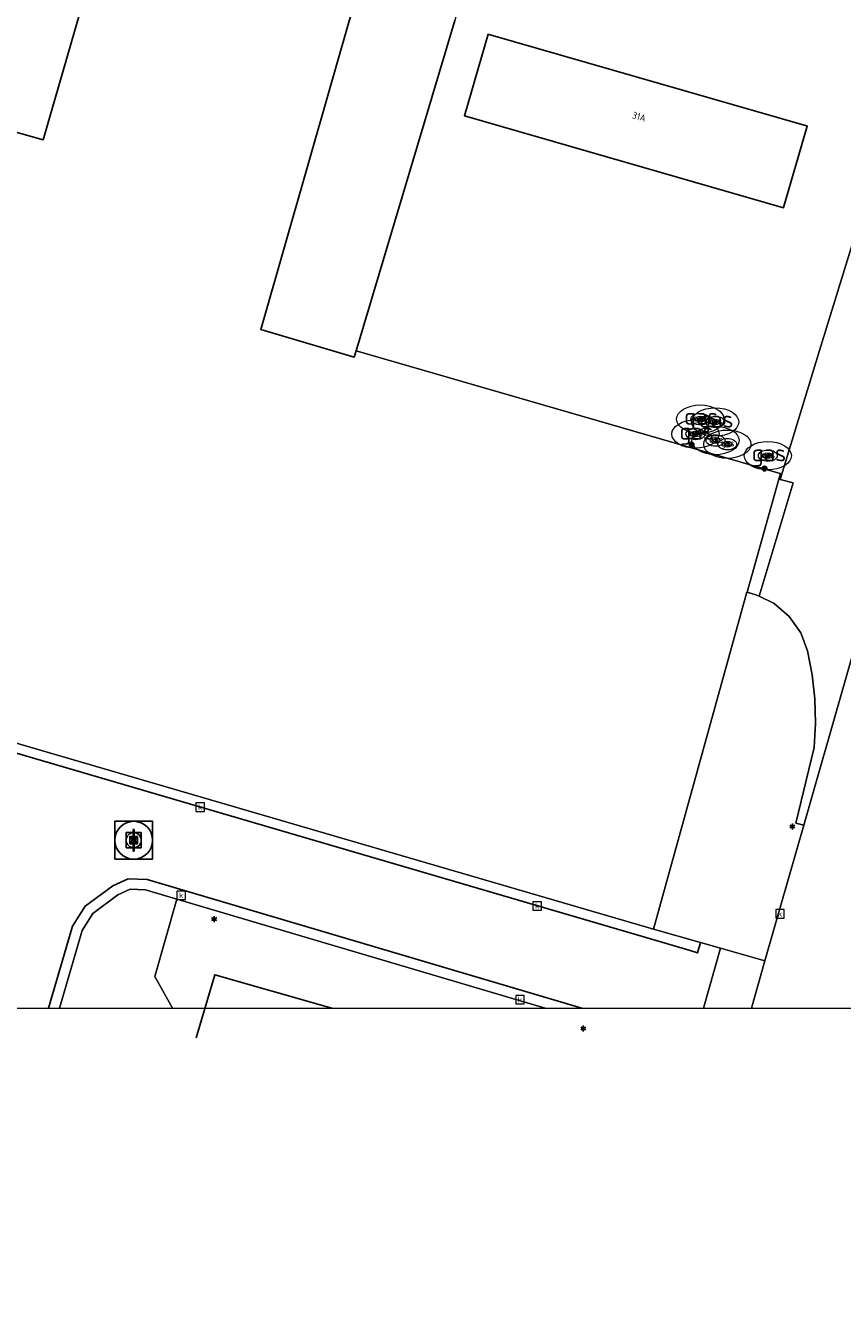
# Model space of a CAD drawing. Header units: metres. Extents: x 197147 to 199131, y 355511 to 356703.
# Tile 200 of 225: x 198821 to 198864, y 355835 to 355902. Entities that reach past the tile are written whole.
import ezdxf
from ezdxf.enums import TextEntityAlignment as Align

# ---------------------------------------------------------------- set-up
doc = ezdxf.new("R2010")
doc.units = ezdxf.units.M
for name, color, linetype, lineweight in [('B-WE-GR-BEPLANTING_CULTUUR_HEESTERS-G', 252, 'Continuous', 18), ('B-WE-KL-ET_LS_OV_LICHTMAST-S', 252, 'Continuous', 25), ('B-WE-KL-GAS_PUT-S', 252, 'Continuous', 25), ('B-WE-KL-GAS_PUT-S @ 0.05', 252, 'Continuous', 25), ('B-WE-KL-GAS_PUT-S @ 0.1', 252, 'Continuous', 25), ('B-WE-KL-GAS_PUT-S @ 0.2', 252, 'Continuous', 25), ('B-WE-KL-GAS_PUT-S @ 0.5 (1)', 252, 'Continuous', 25), ('B-WE-KL-GAS_PUT-S @ 0.5 (2)', 252, 'Continuous', 25), ('B-WE-OG-HULPLIJN-G', 252, 'Continuous', 18), ('B-WE-OG-TERREIN_ERF-G', 252, 'Continuous', 18), ('B-WE-RI-GWA_KOLK-S', 252, 'Continuous', 25), ('B-WE-RI-GWA_RIOOLPUT-S', 252, 'Continuous', 25), ('B-WE-RI-GWA_RIOOLPUT-S @ 0.05', 252, 'Continuous', 25), ('B-WE-RI-GWA_RIOOLPUT-S @ 0.1', 252, 'Continuous', 25), ('B-WE-RI-GWA_RIOOLPUT-S @ 0.2', 252, 'Continuous', 25), ('B-WE-RI-GWA_RIOOLPUT-S @ 0.5 (1)', 252, 'Continuous', 25), ('B-WE-RI-GWA_RIOOLPUT-S @ 0.5 (2)', 252, 'Continuous', 25), ('B-WE-VH-VERHARDING_ASFALT-G', 252, 'Continuous', 18), ('B-WE-VH-VERHARDING_BETONSTRAATSTEEN-G', 252, 'Continuous', 18), ('B-WE-VH-VERHARDING_OPEN-G', 252, 'Continuous', 18), ('B-WE-VH-VERHARDING_TEGEL-G', 252, 'Continuous', 18), ('X-XX-AL-ALGEMEEN-S', 7, 'Continuous', 25), ('X-XX-AL-ALGEMEEN-S @ 0.05', 7, 'Continuous', 25), ('X-XX-AL-ALGEMEEN-S @ 0.1', 7, 'Continuous', 25), ('X-XX-AL-ALGEMEEN-S @ 0.2', 7, 'Continuous', 25), ('X-XX-AL-ALGEMEEN-S @ 0.5 (1)', 7, 'Continuous', 25), ('X-XX-AL-ALGEMEEN-S @ 0.5 (2)', 7, 'Continuous', 25)]:
    doc.layers.add(name, color=color, linetype=linetype, lineweight=lineweight)
for name, color, linetype in [('B-WE-IE-TERREINAFSCHEIDING_KUNSTMATIG_HEKWERK-G', 252, 'IE-TERREINAFSCHEIDING-KUNSTMATIG'), ('B-WE-OG-BEBOUWING-GV', 252, 'Continuous'), ('B-WE-OG-BEBOUWING_HUISNUMMER-T18', 252, 'Continuous'), ('B-WE-VH-GOOT-G', 253, 'Continuous')]:
    doc.layers.add(name, color=color, linetype=linetype)
doc.styles.add('NLCS-ISO', font='NLCS-ISO.ttf')
doc.styles.add('NLCS-ISO-ANNOTATIEF-T18', font='NLCS-ISO.ttf', dxfattribs={"height": 1.8})
doc.styles.add('NLCS-ISO-M-T18', font='NLCS-ISO.ttf', dxfattribs={"height": 1.8})
doc.linetypes.add('IE-TERREINAFSCHEIDING-KUNSTMATIG', pattern='A,4,[82,NLCS.SHX,S=0.75,R=90,X=0,Y=0],4,-2', length=10)

# ---------------------------------------------------------------- blocks, each defined once
blk = doc.blocks.new('SIE-WEG_AFVALBAK_TYPE_01')
for radius in [0.25, 0.156]:
    blk.add_circle((0, 0), radius)
blk = doc.blocks.new('*U805')
at = {"layer": 'X-XX-AL-ALGEMEEN-S @ 0.05', "xscale": 0.05, "yscale": 0.05, "zscale": 0.05}
blk.add_blockref('SIE-WEG_AFVALBAK_TYPE_01', (198860.002, 355878.282), dxfattribs=at)
at = {"layer": 'X-XX-AL-ALGEMEEN-S @ 0.1', "xscale": 0.1, "yscale": 0.1, "zscale": 0.1}
blk.add_blockref('SIE-WEG_AFVALBAK_TYPE_01', (198860.002, 355878.282), dxfattribs=at)
at = {"layer": 'X-XX-AL-ALGEMEEN-S @ 0.2', "xscale": 0.2, "yscale": 0.2, "zscale": 0.2}
blk.add_blockref('SIE-WEG_AFVALBAK_TYPE_01', (198860.002, 355878.282), dxfattribs=at)
at = {"layer": 'X-XX-AL-ALGEMEEN-S @ 0.5 (1)', "xscale": 0.5, "yscale": 0.5, "zscale": 0.5}
blk.add_blockref('SIE-WEG_AFVALBAK_TYPE_01', (198860.002, 355878.282), dxfattribs=at)
at = {"layer": 'X-XX-AL-ALGEMEEN-S @ 0.5 (2)', "xscale": 0.5, "yscale": 0.5, "zscale": 0.5}
blk.add_blockref('SIE-WEG_AFVALBAK_TYPE_01', (198860.002, 355878.282), dxfattribs=at)
blk = doc.blocks.new('*U815')
at = {"layer": 'X-XX-AL-ALGEMEEN-S @ 0.05', "xscale": 0.05, "yscale": 0.05, "zscale": 0.05}
blk.add_blockref('SIE-WEG_AFVALBAK_TYPE_01', (198856.133, 355879.559), dxfattribs=at)
at = {"layer": 'X-XX-AL-ALGEMEEN-S @ 0.1', "xscale": 0.1, "yscale": 0.1, "zscale": 0.1}
blk.add_blockref('SIE-WEG_AFVALBAK_TYPE_01', (198856.133, 355879.559), dxfattribs=at)
at = {"layer": 'X-XX-AL-ALGEMEEN-S @ 0.2', "xscale": 0.2, "yscale": 0.2, "zscale": 0.2}
blk.add_blockref('SIE-WEG_AFVALBAK_TYPE_01', (198856.133, 355879.559), dxfattribs=at)
at = {"layer": 'X-XX-AL-ALGEMEEN-S @ 0.5 (1)', "xscale": 0.5, "yscale": 0.5, "zscale": 0.5}
blk.add_blockref('SIE-WEG_AFVALBAK_TYPE_01', (198856.133, 355879.559), dxfattribs=at)
at = {"layer": 'X-XX-AL-ALGEMEEN-S @ 0.5 (2)', "xscale": 0.5, "yscale": 0.5, "zscale": 0.5}
blk.add_blockref('SIE-WEG_AFVALBAK_TYPE_01', (198856.133, 355879.559), dxfattribs=at)
blk = doc.blocks.new('B-SIE-WEG_LICHTMAST-SO')
at = {"ltscale": 0.1}
for p, q in [((-0.33, 0.19), (-0.67, 0.39)), ((0, 0.39), (0, 0.77)), ((0.33, 0.19), (0.67, 0.39)), ((-0.33, -0.19), (-0.67, -0.39)), ((0, -0.39), (0, -0.77)), ((0.33, -0.19), (0.67, -0.39))]:
    blk.add_line(p, q, dxfattribs=at)
at = {"flags": 128}
for points in [[(-0.35, 0.15), (0.35, 0.15)], [(-0.35, -0.15), (0.35, -0.15)]]:
    blk.add_lwpolyline(points, dxfattribs=at)
at = {"ltscale": 0.1}
blk.add_circle((0, 0), 0.386, dxfattribs=at)
at = {"style": 'NLCS-ISO'}
blk.add_attdef('TYPE', text='', height=0.549, dxfattribs=at).set_placement((0, 0.77), align=Align.BOTTOM_CENTER)
blk = doc.blocks.new('SKL-GAS_PUT-SO')
at = {"color": 0, "linetype": 'ByBlock', "lineweight": 18}
blk.add_ellipse((0, 0), major_axis=(2.5, 0), ratio=0.601255, dxfattribs=at)
at = {"color": 0, "linetype": 'ByBlock', "lineweight": 18, "style": 'NLCS-ISO'}
blk.add_text('gas', height=1.8, dxfattribs=at).set_placement((0.12, 0.3), align=Align.MIDDLE_CENTER)
blk = doc.blocks.new('*U1079')
at = {"layer": 'B-WE-KL-GAS_PUT-S @ 0.05', "xscale": 0.05, "yscale": 0.05, "zscale": 0.05}
blk.add_blockref('SKL-GAS_PUT-SO', (198856.594, 355880.898), dxfattribs=at)
at = {"layer": 'B-WE-KL-GAS_PUT-S @ 0.1', "xscale": 0.1, "yscale": 0.1, "zscale": 0.1}
blk.add_blockref('SKL-GAS_PUT-SO', (198856.594, 355880.898), dxfattribs=at)
at = {"layer": 'B-WE-KL-GAS_PUT-S @ 0.2', "xscale": 0.2, "yscale": 0.2, "zscale": 0.2}
blk.add_blockref('SKL-GAS_PUT-SO', (198856.594, 355880.898), dxfattribs=at)
at = {"layer": 'B-WE-KL-GAS_PUT-S @ 0.5 (1)', "xscale": 0.5, "yscale": 0.5, "zscale": 0.5}
blk.add_blockref('SKL-GAS_PUT-SO', (198856.594, 355880.898), dxfattribs=at)
at = {"layer": 'B-WE-KL-GAS_PUT-S @ 0.5 (2)', "xscale": 0.5, "yscale": 0.5, "zscale": 0.5}
blk.add_blockref('SKL-GAS_PUT-SO', (198856.594, 355880.898), dxfattribs=at)
blk = doc.blocks.new('BGT-KOLK-SO')
at = {"color": 0, "linetype": 'ByBlock', "lineweight": 18}
blk.add_lwpolyline([(-0.045, -0.045), (0.045, -0.045), (0.045, 0.045), (-0.045, 0.045)], close=True, dxfattribs=at)
at = {"color": 0, "linetype": 'ByBlock', "lineweight": 18, "style": 'NLCS-ISO-M-T18'}
blk.add_text('k', height=0.06, dxfattribs=at).set_placement((0, 0), align=Align.MIDDLE_CENTER)
blk = doc.blocks.new('*U1081')
at = {"layer": 'B-WE-KL-GAS_PUT-S @ 0.05', "xscale": 0.05, "yscale": 0.05, "zscale": 0.05}
blk.add_blockref('SKL-GAS_PUT-SO', (198858.027, 355879.571), dxfattribs=at)
at = {"layer": 'B-WE-KL-GAS_PUT-S @ 0.1', "xscale": 0.1, "yscale": 0.1, "zscale": 0.1}
blk.add_blockref('SKL-GAS_PUT-SO', (198858.027, 355879.571), dxfattribs=at)
at = {"layer": 'B-WE-KL-GAS_PUT-S @ 0.2', "xscale": 0.2, "yscale": 0.2, "zscale": 0.2}
blk.add_blockref('SKL-GAS_PUT-SO', (198858.027, 355879.571), dxfattribs=at)
at = {"layer": 'B-WE-KL-GAS_PUT-S @ 0.5 (1)', "xscale": 0.5, "yscale": 0.5, "zscale": 0.5}
blk.add_blockref('SKL-GAS_PUT-SO', (198858.027, 355879.571), dxfattribs=at)
at = {"layer": 'B-WE-KL-GAS_PUT-S @ 0.5 (2)', "xscale": 0.5, "yscale": 0.5, "zscale": 0.5}
blk.add_blockref('SKL-GAS_PUT-SO', (198858.027, 355879.571), dxfattribs=at)
blk = doc.blocks.new('*U1082')
at = {"layer": 'B-WE-KL-GAS_PUT-S @ 0.05', "xscale": 0.05, "yscale": 0.05, "zscale": 0.05}
blk.add_blockref('SKL-GAS_PUT-SO', (198857.4, 355879.767), dxfattribs=at)
at = {"layer": 'B-WE-KL-GAS_PUT-S @ 0.1', "xscale": 0.1, "yscale": 0.1, "zscale": 0.1}
blk.add_blockref('SKL-GAS_PUT-SO', (198857.4, 355879.767), dxfattribs=at)
at = {"layer": 'B-WE-KL-GAS_PUT-S @ 0.2', "xscale": 0.2, "yscale": 0.2, "zscale": 0.2}
blk.add_blockref('SKL-GAS_PUT-SO', (198857.4, 355879.767), dxfattribs=at)
at = {"layer": 'B-WE-KL-GAS_PUT-S @ 0.5 (1)', "xscale": 0.5, "yscale": 0.5, "zscale": 0.5}
blk.add_blockref('SKL-GAS_PUT-SO', (198857.4, 355879.767), dxfattribs=at)
at = {"layer": 'B-WE-KL-GAS_PUT-S @ 0.5 (2)', "xscale": 0.5, "yscale": 0.5, "zscale": 0.5}
blk.add_blockref('SKL-GAS_PUT-SO', (198857.4, 355879.767), dxfattribs=at)
blk = doc.blocks.new('SRI-PUT_INSPECTIE-SO')
at = {"lineweight": -3, "flags": 128}
blk.add_lwpolyline([(-2, -2), (2, -2), (2, 2), (-2, 2)], close=True, dxfattribs=at)
at = {"lineweight": -3, "ltscale": 1.5}
blk.add_circle((0, 0), 2, dxfattribs=at)
at = {"ltscale": 0.1, "style": 'NLCS-ISO'}
blk.add_text('I', height=2.5, dxfattribs=at).set_placement((0, -0.01), align=Align.MIDDLE_CENTER)
blk = doc.blocks.new('*U1088')
at = {"layer": 'B-WE-RI-GWA_RIOOLPUT-S @ 0.05', "xscale": 0.05, "yscale": 0.05, "zscale": 0.05}
blk.add_blockref('SRI-PUT_INSPECTIE-SO', (198826.571, 355858.584), dxfattribs=at)
at = {"layer": 'B-WE-RI-GWA_RIOOLPUT-S @ 0.1', "xscale": 0.1, "yscale": 0.1, "zscale": 0.1}
blk.add_blockref('SRI-PUT_INSPECTIE-SO', (198826.571, 355858.584), dxfattribs=at)
at = {"layer": 'B-WE-RI-GWA_RIOOLPUT-S @ 0.2', "xscale": 0.2, "yscale": 0.2, "zscale": 0.2}
blk.add_blockref('SRI-PUT_INSPECTIE-SO', (198826.571, 355858.584), dxfattribs=at)
at = {"layer": 'B-WE-RI-GWA_RIOOLPUT-S @ 0.5 (1)', "xscale": 0.5, "yscale": 0.5, "zscale": 0.5}
blk.add_blockref('SRI-PUT_INSPECTIE-SO', (198826.571, 355858.584), dxfattribs=at)
at = {"layer": 'B-WE-RI-GWA_RIOOLPUT-S @ 0.5 (2)', "xscale": 0.5, "yscale": 0.5, "zscale": 0.5}
blk.add_blockref('SRI-PUT_INSPECTIE-SO', (198826.571, 355858.584), dxfattribs=at)
blk = doc.blocks.new('*U1091')
at = {"layer": 'B-WE-KL-GAS_PUT-S @ 0.05', "xscale": 0.05, "yscale": 0.05, "zscale": 0.05}
blk.add_blockref('SKL-GAS_PUT-SO', (198860.174, 355878.961), dxfattribs=at)
at = {"layer": 'B-WE-KL-GAS_PUT-S @ 0.1', "xscale": 0.1, "yscale": 0.1, "zscale": 0.1}
blk.add_blockref('SKL-GAS_PUT-SO', (198860.174, 355878.961), dxfattribs=at)
at = {"layer": 'B-WE-KL-GAS_PUT-S @ 0.2', "xscale": 0.2, "yscale": 0.2, "zscale": 0.2}
blk.add_blockref('SKL-GAS_PUT-SO', (198860.174, 355878.961), dxfattribs=at)
at = {"layer": 'B-WE-KL-GAS_PUT-S @ 0.5 (1)', "xscale": 0.5, "yscale": 0.5, "zscale": 0.5}
blk.add_blockref('SKL-GAS_PUT-SO', (198860.174, 355878.961), dxfattribs=at)
at = {"layer": 'B-WE-KL-GAS_PUT-S @ 0.5 (2)', "xscale": 0.5, "yscale": 0.5, "zscale": 0.5}
blk.add_blockref('SKL-GAS_PUT-SO', (198860.174, 355878.961), dxfattribs=at)
blk = doc.blocks.new('*U1092')
at = {"layer": 'B-WE-KL-GAS_PUT-S @ 0.05', "xscale": 0.05, "yscale": 0.05, "zscale": 0.05}
blk.add_blockref('SKL-GAS_PUT-SO', (198857.384, 355880.748), dxfattribs=at)
at = {"layer": 'B-WE-KL-GAS_PUT-S @ 0.1', "xscale": 0.1, "yscale": 0.1, "zscale": 0.1}
blk.add_blockref('SKL-GAS_PUT-SO', (198857.384, 355880.748), dxfattribs=at)
at = {"layer": 'B-WE-KL-GAS_PUT-S @ 0.2', "xscale": 0.2, "yscale": 0.2, "zscale": 0.2}
blk.add_blockref('SKL-GAS_PUT-SO', (198857.384, 355880.748), dxfattribs=at)
at = {"layer": 'B-WE-KL-GAS_PUT-S @ 0.5 (1)', "xscale": 0.5, "yscale": 0.5, "zscale": 0.5}
blk.add_blockref('SKL-GAS_PUT-SO', (198857.384, 355880.748), dxfattribs=at)
at = {"layer": 'B-WE-KL-GAS_PUT-S @ 0.5 (2)', "xscale": 0.5, "yscale": 0.5, "zscale": 0.5}
blk.add_blockref('SKL-GAS_PUT-SO', (198857.384, 355880.748), dxfattribs=at)
blk = doc.blocks.new('*U1094')
at = {"layer": 'B-WE-KL-GAS_PUT-S @ 0.05', "xscale": 0.05, "yscale": 0.05, "zscale": 0.05}
blk.add_blockref('SKL-GAS_PUT-SO', (198856.339, 355880.109), dxfattribs=at)
at = {"layer": 'B-WE-KL-GAS_PUT-S @ 0.1', "xscale": 0.1, "yscale": 0.1, "zscale": 0.1}
blk.add_blockref('SKL-GAS_PUT-SO', (198856.339, 355880.109), dxfattribs=at)
at = {"layer": 'B-WE-KL-GAS_PUT-S @ 0.2', "xscale": 0.2, "yscale": 0.2, "zscale": 0.2}
blk.add_blockref('SKL-GAS_PUT-SO', (198856.339, 355880.109), dxfattribs=at)
at = {"layer": 'B-WE-KL-GAS_PUT-S @ 0.5 (1)', "xscale": 0.5, "yscale": 0.5, "zscale": 0.5}
blk.add_blockref('SKL-GAS_PUT-SO', (198856.339, 355880.109), dxfattribs=at)
at = {"layer": 'B-WE-KL-GAS_PUT-S @ 0.5 (2)', "xscale": 0.5, "yscale": 0.5, "zscale": 0.5}
blk.add_blockref('SKL-GAS_PUT-SO', (198856.339, 355880.109), dxfattribs=at)

msp = doc.modelspace()

# ---------------------------------------------------------------- linework, layer by layer
at = {"layer": 'B-WE-GR-BEPLANTING_CULTUUR_HEESTERS-G', "ltscale": 0.2, "flags": 128}
msp.add_lwpolyline([(198860.024, 355852.182), (198862.082, 355859.381), (198861.653, 355859.487), (198862.636, 355863.49), (198862.703, 355864.777), (198862.665, 355866.069), (198862.522, 355867.354), (198862.276, 355868.619), (198861.916, 355869.576), (198861.311, 355870.44), (198860.507, 355871.123), (198859.714, 355871.509), (198859.588, 355871.57), (198859.087, 355871.725), (198859.067, 355871.731), (198854.117, 355853.871), (198856.608, 355853.159), (198857.664, 355852.857), (198860.024, 355852.182)], close=True, dxfattribs=at)
for points in [[(198848.381, 355849.681), (198828.857, 355855.457), (198827.695, 355851.352), (198828.633, 355849.681)], [(198830.347, 355849.681), (198830.878, 355851.448), (198837.08, 355849.681)]]:
    msp.add_lwpolyline(points, dxfattribs=at)
at = {"layer": 'B-WE-IE-TERREINAFSCHEIDING_KUNSTMATIG_HEKWERK-G', "ltscale": 0.2, "flags": 128}
msp.add_lwpolyline([(198837.079, 355849.681), (198830.878, 355851.448), (198829.875, 355848.109)], dxfattribs=at)
at = {"layer": 'B-WE-OG-BEBOUWING-GV', "ltscale": 0.2, "flags": 128}
for points in [[(198772.582, 355922.703), (198764.702, 355895.451), (198762.444, 355887.601), (198778.323, 355883.05), (198784.924, 355906.072), (198821.765, 355895.706), (198827.246, 355914.657)], [(198839.445, 355907.075), (198833.305, 355885.641), (198838.252, 355884.174), (198838.355, 355884.517), (198843.59, 355902.018)]]:
    msp.add_lwpolyline(points, dxfattribs=at)
msp.add_lwpolyline([(198861.012, 355892.109), (198862.232, 355896.309), (198862.267, 355896.431), (198862.226, 355896.443), (198845.453, 355901.268), (198845.347, 355901.298), (198844.102, 355896.974), (198861.01, 355892.104), (198861.012, 355892.109)], close=True, dxfattribs=at)
at = {"layer": 'B-WE-OG-HULPLIJN-G'}
msp.add_lwpolyline([(198817.045, 355781.78), (198816.419, 355849.681), (199018.047, 355849.681)], dxfattribs=at)
at = {"layer": 'B-WE-OG-TERREIN_ERF-G', "ltscale": 0.2, "flags": 128}
for points in [[(198884.004, 355940.16), (198856.713, 355948.236), (198846.207, 355911.302), (198845.968, 355911.374), (198845.197, 355908.34), (198845.258, 355908.325), (198843.59, 355902.018), (198838.355, 355884.517), (198860.822, 355878.015), (198860.84, 355878.01), (198860.757, 355877.713), (198860.823, 355877.696), (198862.914, 355884.537), (198866.287, 355895.469)], [(198828.633, 355849.681), (198827.695, 355851.352), (198828.857, 355855.457), (198827.193, 355855.954), (198826.392, 355855.988), (198825.738, 355855.694), (198824.413, 355854.706), (198823.841, 355853.794), (198822.633, 355849.681)], [(198837.08, 355849.681), (198830.878, 355851.448), (198830.347, 355849.681)]]:
    msp.add_lwpolyline(points, dxfattribs=at)
msp.add_lwpolyline([(198862.232, 355896.309), (198861.012, 355892.109), (198861.01, 355892.104), (198844.102, 355896.974), (198845.347, 355901.298), (198845.453, 355901.268), (198862.226, 355896.443), (198862.267, 355896.431), (198862.232, 355896.309)], close=True, dxfattribs=at)
at = {"layer": 'B-WE-VH-GOOT-G', "ltscale": 0.2, "flags": 128}
for points in [[(198788.066, 355872.654), (198853.966, 355853.357), (198856.065, 355852.742), (198856.449, 355852.62), (198856.608, 355853.159)], [(198822.06, 355849.681), (198823.335, 355854.022), (198824.002, 355855.085), (198825.458, 355856.171), (198826.285, 355856.543), (198827.285, 355856.501), (198829.014, 355855.984)], [(198850.318, 355849.681), (198829.014, 355855.984)]]:
    msp.add_lwpolyline(points, dxfattribs=at)
at = {"layer": 'B-WE-VH-VERHARDING_ASFALT-G', "ltscale": 0.2, "flags": 128}
msp.add_lwpolyline([(198865.547, 355849.681), (198872.198, 355872.845), (198872.71, 355874.174), (198873.492, 355875.455), (198874.539, 355876.608), (198875.813, 355877.556), (198877.247, 355878.237), (198877.944, 355878.415), (198875.785, 355884.066), (198874.193, 355883.462), (198872.652, 355882.651), (198871.2, 355881.64), (198869.876, 355880.445), (198868.713, 355879.093), (198867.736, 355877.618), (198866.961, 355876.058), (198866.395, 355874.453), (198862.082, 355859.381), (198860.024, 355852.182), (198859.308, 355849.681)], dxfattribs=at)
at = {"layer": 'B-WE-VH-VERHARDING_BETONSTRAATSTEEN-G', "ltscale": 0.2, "flags": 128}
for points in [[(198866.287, 355895.469), (198862.914, 355884.537), (198860.823, 355877.696), (198861.522, 355877.519), (198859.714, 355871.509), (198860.507, 355871.123), (198861.311, 355870.44), (198861.916, 355869.576), (198862.276, 355868.619), (198862.522, 355867.354), (198862.665, 355866.069), (198862.703, 355864.777), (198862.636, 355863.49), (198861.653, 355859.487), (198862.082, 355859.381), (198866.395, 355874.453)], [(198856.772, 355849.681), (198857.664, 355852.857), (198856.608, 355853.159), (198856.449, 355852.62), (198856.065, 355852.742), (198853.966, 355853.357), (198788.066, 355872.654), (198775.84, 355829.921), (198764.361, 355790.107), (198767.069, 355789.314), (198767.228, 355789.84), (198772.249, 355788.403), (198802.133, 355780.633), (198813.254, 355818.905), (198813.826, 355820.906), (198812.452, 355821.281), (198812.849, 355822.729), (198814.239, 355822.349), (198816.595, 355830.59)], [(198822.06, 355849.681), (198823.335, 355854.022), (198824.002, 355855.085), (198825.458, 355856.171), (198826.285, 355856.543), (198827.285, 355856.501), (198829.014, 355855.984), (198850.318, 355849.681)]]:
    msp.add_lwpolyline(points, dxfattribs=at)
msp.add_lwpolyline([(198859.714, 355871.509), (198861.522, 355877.519), (198860.823, 355877.696), (198860.757, 355877.713), (198859.087, 355871.725), (198859.588, 355871.57), (198859.714, 355871.509)], close=True, dxfattribs=at)
at = {"layer": 'B-WE-VH-VERHARDING_OPEN-G', "ltscale": 0.2, "flags": 128}
for points in [[(198827.246, 355914.657), (198821.765, 355895.706), (198784.924, 355906.072), (198778.323, 355883.05), (198762.444, 355887.601), (198764.702, 355895.451), (198772.582, 355922.703)], [(198761.43, 355903.688), (198760.682, 355900.747), (198759.769, 355897.848), (198758.695, 355895.005), (198757.466, 355892.231), (198753.142, 355883.54), (198753.745, 355883.362), (198756.046, 355882.682), (198778.422, 355875.711), (198778.422, 355875.711), (198780.781, 355874.96), (198783.959, 355873.869), (198784.09, 355874.311), (198854.117, 355853.871), (198859.067, 355871.731), (198859.087, 355871.725), (198860.757, 355877.713), (198860.84, 355878.01), (198860.822, 355878.015), (198838.355, 355884.517), (198838.252, 355884.174), (198833.305, 355885.641), (198839.445, 355907.075)]]:
    msp.add_lwpolyline(points, dxfattribs=at)
at = {"layer": 'B-WE-VH-VERHARDING_TEGEL-G', "ltscale": 0.2, "flags": 128}
msp.add_lwpolyline([(198784.09, 355874.311), (198783.959, 355873.869), (198787.538, 355872.809), (198788.066, 355872.654), (198853.966, 355853.357), (198856.065, 355852.742), (198856.449, 355852.62), (198856.608, 355853.159), (198854.117, 355853.871), (198784.09, 355874.311)], close=True, dxfattribs=at)
for points in [[(198850.318, 355849.681), (198829.014, 355855.984), (198827.285, 355856.501), (198826.285, 355856.543), (198825.458, 355856.171), (198824.002, 355855.085), (198823.335, 355854.022), (198822.06, 355849.681)], [(198822.633, 355849.681), (198823.841, 355853.794), (198824.413, 355854.706), (198825.738, 355855.694), (198826.392, 355855.988), (198827.193, 355855.954), (198828.857, 355855.457), (198848.381, 355849.681)], [(198859.308, 355849.681), (198860.024, 355852.182), (198857.664, 355852.857), (198856.772, 355849.681)]]:
    msp.add_lwpolyline(points, dxfattribs=at)

# ---------------------------------------------------------------- block references
at = {"layer": 'B-WE-KL-ET_LS_OV_LICHTMAST-S', "xscale": 0.2, "yscale": 0.2, "zscale": 0.2}
for p in [(198861.476, 355859.31), (198830.834, 355854.401), (198850.392, 355848.606)]:
    msp.add_blockref('B-SIE-WEG_LICHTMAST-SO', p, dxfattribs=at)
at = {"layer": 'B-WE-KL-GAS_PUT-S'}
for name in ['*U1079', '*U1092', '*U1094', '*U1082', '*U1081', '*U1091']:
    msp.add_blockref(name, (0, 0), dxfattribs=at)
at = {"layer": 'B-WE-RI-GWA_KOLK-S', "xscale": 5, "yscale": 5, "zscale": 5}
for p in [(198830.092, 355860.337), (198829.09, 355855.662), (198847.956, 355855.097), (198860.818, 355854.682), (198847.042, 355850.137)]:
    msp.add_blockref('BGT-KOLK-SO', p, dxfattribs=at)
at = {"layer": 'B-WE-RI-GWA_RIOOLPUT-S'}
msp.add_blockref('*U1088', (0, 0), dxfattribs=at)
at = {"layer": 'X-XX-AL-ALGEMEEN-S'}
for name in ['*U815', '*U805']:
    msp.add_blockref(name, (0, 0), dxfattribs=at)

# ---------------------------------------------------------------- texts
at = {"layer": 'B-WE-OG-BEBOUWING_HUISNUMMER-T18', "style": 'NLCS-ISO-ANNOTATIEF-T18'}
msp.add_text('31A', height=0.36, rotation=343.9, dxfattribs=at).set_placement((198853.354, 355896.929), align=Align.MIDDLE_CENTER)
msp.add_text('31A', height=0.36, rotation=343.9, dxfattribs=at).set_placement((198853.354, 355896.929), align=Align.MIDDLE_CENTER)

doc.saveas('drawing.dxf')
